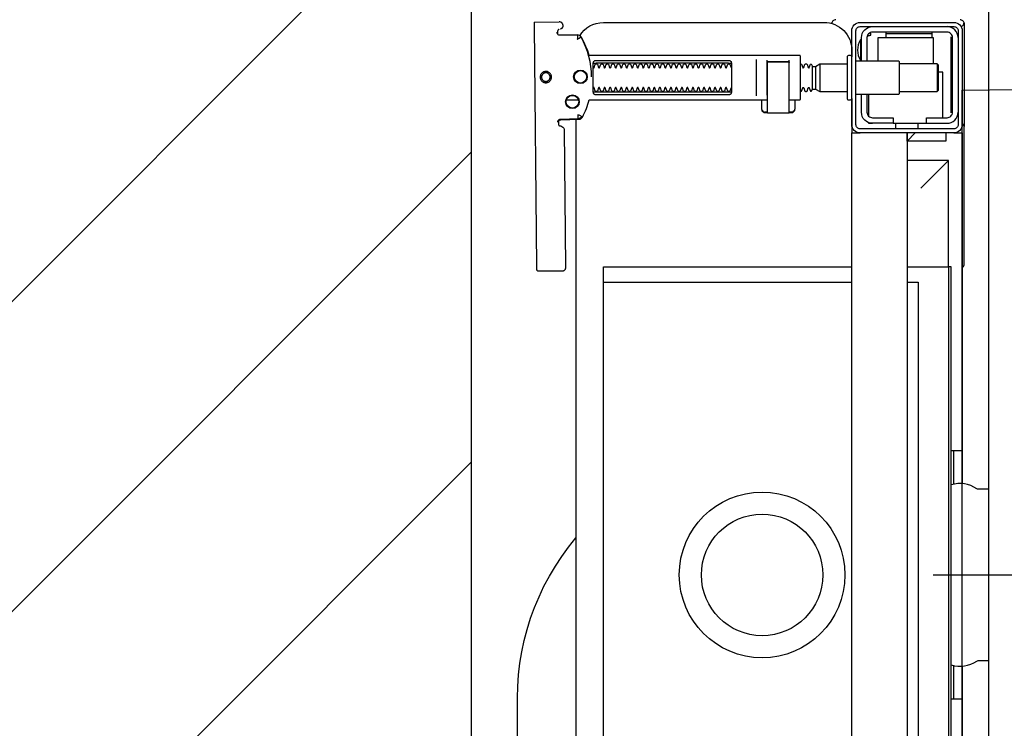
# Model space of a CAD drawing. Header units: millimetres. Extents: x 28600 to 181045, y -399112 to -163690.
# Tile 159 of 256: x 61139 to 61175, y -197689 to -197664. Entities that reach past the tile are written whole.
import ezdxf

# ---------------------------------------------------------------- set-up
doc = ezdxf.new("R2010")
doc.units = ezdxf.units.MM
doc.layers.get('0').update_dxf_attribs({"color": 8})
for name, color, linetype in [('!! 1_hatch projektowane ściany', 8, 'Continuous'), ('!! 1_PROJ Sciany', 8, 'Continuous'), ('!! 1_zabudowa GK', 8, 'Continuous'), ('!! 2_wypos-sanitarne', 8, 'Continuous')]:
    doc.layers.add(name, color=color, linetype=linetype)
doc.layers.add('!!_@ wypos sanit nd', color=8, linetype='Continuous', plot=False)

# ---------------------------------------------------------------- blocks, each defined once
blk = doc.blocks.new('A$C324a30b8')
for points in [[(0, 0.01049), (0, -0.71083)], [(0.17552, 0), (0.17692, -0.11958), (0.17797, -0.23916)], [(-0.17552, 0), (0.17552, 0)]]:
    blk.add_lwpolyline(points)
blk = doc.blocks.new('A$C4ebe9e89')
for points in [[(-0.18941, 0.17081), (-0.04454, 0.17081), (-0.04035, 0.17071), (-0.03616, 0.17042), (-0.032, 0.16993), (-0.02786, 0.16925), (-0.02376, 0.16837), (-0.0197, 0.16731), (-0.0157, 0.16606), (-0.01176, 0.16462), (-0.00789, 0.163), (-0.0041, 0.1612), (-0.0004, 0.15923), (0.0032, 0.15708), (0.00671, 0.15478), (0.0101, 0.1523), (0.01337, 0.14968)], [(0.19864, 0.1647), (0.11173, 0.16387)], [(0.20013, 0.1647), (0.20026, 0.15571)], [(0.16386, 0.15607), (0.16409, 0.15602), (0.16425, 0.15596), (0.1644, 0.15586), (0.16453, 0.15574), (0.16463, 0.1556), (0.16471, 0.15544), (0.16476, 0.15527), (0.16478, 0.1551), (0.16496, 0.14854), (0.16497, 0.14842), (0.16498, 0.14832), (0.16501, 0.14822), (0.16503, 0.14812), (0.16507, 0.14802), (0.16511, 0.14793), (0.16516, 0.14784), (0.16521, 0.14775), (0.16528, 0.14767), (0.16535, 0.14758), (0.16542, 0.14751), (0.1655, 0.14744), (0.16558, 0.14737), (0.16567, 0.14731), (0.16576, 0.14726), (0.16651, 0.14688), (0.16727, 0.14651), (0.16803, 0.14617), (0.16881, 0.14585), (0.1696, 0.14555), (0.17039, 0.14527), (0.17119, 0.14502), (0.172, 0.14478), (0.172, 0.08032)], [(0.1651, 0.14871), (0.16492, 0.1553), (0.1649, 0.15547), (0.16485, 0.15563), (0.16478, 0.15579), (0.16468, 0.15592), (0.16455, 0.15604), (0.16441, 0.15614), (0.16425, 0.15621), (0.16409, 0.15626), (0.16391, 0.15627)], [(0.19757, 0.15573), (0.19749, 0.15586), (0.19739, 0.15598), (0.19727, 0.15608), (0.19713, 0.15617), (0.19698, 0.15623), (0.19683, 0.15626), (0.19667, 0.15627), (0.19577, 0.15626)], [(0.172, 0.15305), (0.172, 0.14874)], [(0.16493, 0.14968), (-0.16477, 0.14968)], [(-0.11847, 0.04968), (-0.11847, 0.13968), (0.11153, 0.13968), (0.11153, 0.04968)], [(0.10602, 0.13968), (0.10602, 0.04968)], [(0.17483, 0.14232), (0.17483, 0.09432)], [(0.18523, 0.09432), (0.18523, 0.14232)], [(0.16811, 0.08203), (0.16776, 0.08162), (0.16776, 0.08196), (0.16779, 0.08207), (0.16786, 0.08214), (0.16797, 0.08218), (0.1681, 0.08219), (0.16822, 0.08219), (0.16842, 0.08221), (0.16887, 0.08232), (0.172, 0.08232)], [(0.16848, 0.08224), (0.16856, 0.0823), (0.16876, 0.08232)], [(0.18662, 0.08432), (0.17345, 0.08432)], [(0.16732, 0.08028), (0.16732, 0.08144), (0.16736, 0.08156), (0.16746, 0.08164), (0.16767, 0.08169)], [(0.16751, 0.08053), (0.16754, 0.08079), (0.16766, 0.08132)], [(0.17371, 0.08032), (0.18481, 0.08032), (0.18637, 0.08032)], [(0.16767, 0.07094), (0.16756, 0.07096), (0.16746, 0.07099), (0.16737, 0.07106), (0.16732, 0.0712), (0.16732, 0.07235)], [(0.16766, 0.07131), (0.16754, 0.07185), (0.16751, 0.0721)], [(0.18558, 0.07232), (0.18637, 0.07232)], [(0.172, 0.07032), (0.16887, 0.07032), (0.16842, 0.07042), (0.16831, 0.07044), (0.1682, 0.07044), (0.16806, 0.07045), (0.16795, 0.07046), (0.16783, 0.07052), (0.16776, 0.07067), (0.16776, 0.07101), (0.16811, 0.07061)], [(0.16876, 0.07032), (0.16866, 0.07032), (0.16848, 0.0704)], [(0.185, 0.06126), (0.175, 0.06126)], [(0.1759, 0.06388), (0.1841, 0.06388)], [(0.1841, 0.06282), (0.1759, 0.06282)], [(0.19963, 0.05696), (0.19976, 0.05695), (0.19988, 0.05692), (0.20001, 0.05688)], [(-0.16, 0.04668), (-0.16, 0.04968), (0.16, 0.04968), (0.16, 0.04668)], [(0.16, 0.03368), (0.16, 0.04568)], [(0.174, 0.04368), (0.16618, 0.04368)], [(0.167, 0.04412), (0.16693, 0.04403), (0.16687, 0.04393), (0.16681, 0.04381), (0.16675, 0.04368)], [(0.19499, 0.04412), (0.19506, 0.04404), (0.19512, 0.04395), (0.19517, 0.04385), (0.19521, 0.04376), (0.19525, 0.04365), (0.19528, 0.04355), (0.19531, 0.04344), (0.19533, 0.04333), (0.19535, 0.04322), (0.19537, 0.04311), (0.19538, 0.04301), (0.19539, 0.04291), (0.19538, 0.04281), (0.19547, 0.04278), (0.19557, 0.04278), (0.19568, 0.04278), (0.19578, 0.04278), (0.19589, 0.04278), (0.19613, 0.04278), (0.19616, 0.04288), (0.19615, 0.04299), (0.19613, 0.04311), (0.19609, 0.04324), (0.19605, 0.04336), (0.19594, 0.04357)], [(0.1635, 0.03468), (0.1635, 0.04218)], [(0.186, 0.04018), (0.1945, 0.04018), (0.1945, 0.02018), (0.185, 0.02018)], [(0.19591, 0.03729), (0.19602, 0.03729), (0.19616, 0.03729), (0.19632, 0.03729), (0.1965, 0.03729)], [(0.1615, 0.03368), (0.1635, 0.03368)], [(0.175, 0.03238), (0.175, 0.01872), (0.1755, 0.01822), (0.1845, 0.01822), (0.185, 0.01872), (0.185, 0.03238)], [(0.16, 0.02668), (0.157, 0.02968), (0.16, 0.02968), (-0.16, 0.02968), (-0.157, 0.02968), (-0.16, 0.02668)], [(0.10602, 0.02968), (0.10602, 0.0256), (-0.11847, 0.0256)], [(0.11153, 0.02968), (0.11153, 0.01468), (0.15, 0.01468)], [(0.14, 0.02468), (0.15, 0.01468), (0.15, 0.02968)], [(0.16, 0.01568), (0.157, 0.01568), (0.157, 0.02968)], [(0.1615, 0.02568), (0.1635, 0.02568)], [(0.1655, 0.01668), (0.182, 0.01668), (0.182, 0.01822)], [(0.185, 0.01872), (0.175, 0.01872)], [(0.1965, 0.02067), (0.19632, 0.02067), (0.19616, 0.02067), (0.19602, 0.02067), (0.19591, 0.02067)], [(-0.03305, 0.00968), (-0.16, 0.00968), (-0.16, 0.01268)], [(-0.045, 0.00968), (-0.045, 0.01368)], [(-0.045, 0.01268), (-0.03283, 0.01268)], [(0.03283, 0.01268), (0.045, 0.01268)], [(0.16, 0.01268), (0.16, 0.00968), (0.03305, 0.00968)], [(0.045, 0.01368), (0.045, 0.00968)], [(0.16722, 0.01368), (0.19467, 0.01368), (0.19478, 0.01368)], [(0.17, 0.01318), (0.17, 0.01368)], [(0.174, 0.01318), (0.174, 0.01368)]]:
    blk.add_lwpolyline(points)
for points in [[(0.16424, 0.15596), (0.16327, 0.15595), (0.16304, 0.15592), (0.16283, 0.15584), (0.16262, 0.15571), (0.16265, 0.15575), (0.16259, 0.15555), (0.16257, 0.15535, -0.157432), (0.16238, 0.15476), (0.1621, 0.15436, -0.241147), (0.16129, 0.15393), (0.1115, 0.15346), (0.11134, 0.15345), (0.11119, 0.15345), (0.11107, 0.15345), (0.11094, 0.15346), (0.11078, 0.15348), (0.11062, 0.15353), (0.11047, 0.15361), (0.11033, 0.15371), (0.11022, 0.15383), (0.11012, 0.15397), (0.11005, 0.15412), (0.11001, 0.15428), (0.11, 0.15445), (0.10995, 0.16345), (0.11023, 0.16384)], [(0.19647, 0.15658), (0.19626, 0.15656), (0.19605, 0.15648), (0.19585, 0.15635), (0.19566, 0.15614, 0.132231), (0.19551, 0.15564), (0.19546, 0.14909)], [(0.19768, 0.15528, 0.415336), (0.19869, 0.15429)], [(0.19885, 0.1543), (0.19898, 0.1543), (0.19913, 0.15431), (0.19927, 0.15434), (0.19941, 0.1544), (0.19953, 0.15447), (0.19965, 0.15456), (0.19975, 0.15466), (0.20007, 0.15512, 0.158481), (0.20026, 0.15571)], [(0.18031, 0.14393, 0.125713), (0.19466, 0.14774, 0.121439), (0.19519, 0.14823, -0.262119), (0.2, 0.13968), (0.2, 0.05968, -0.414214), (0.19, 0.04968), (0.18752, 0.04968, 0.405519), (0.188, 0.05018), (0.188, 0.05088, 0.414214), (0.1875, 0.05138), (0.1725, 0.05138, 0.414214), (0.172, 0.05088), (0.172, 0.05018, 0.405519), (0.17249, 0.04968, 0.001664), (0.15993, 0.04968)], [(0.172, 0.07232), (0.172, 0.06852, 0.414214), (0.1722, 0.06832), (0.18462, 0.06832), (0.1878, 0.06832, 0.414214), (0.188, 0.06852), (0.188, 0.14485), (0.18885, 0.1451), (0.18969, 0.14537), (0.19052, 0.14568), (0.19134, 0.146), (0.19215, 0.14635), (0.19295, 0.14672), (0.19374, 0.14712), (0.19456, 0.14756), (0.19465, 0.14762), (0.19473, 0.14768), (0.19481, 0.14775), (0.19488, 0.14782), (0.19495, 0.1479), (0.19502, 0.14799)], [(0.17647, 0.09332, 0.182836), (0.17637, 0.09341), (0.17515, 0.09381, 0.050055), (0.175, 0.09408), (0.175, 0.09436, 0.050055), (0.17515, 0.09462), (0.17637, 0.09503, 0.719897), (0.17637, 0.09541), (0.17515, 0.09581, 0.050055), (0.175, 0.09608), (0.175, 0.09636, 0.050055), (0.17515, 0.09662), (0.17637, 0.09703, 0.719897), (0.17637, 0.09741), (0.17515, 0.09781, 0.050055), (0.175, 0.09808), (0.175, 0.09836, 0.050055), (0.17515, 0.09862), (0.17637, 0.09903, 0.719897), (0.17637, 0.09941), (0.17515, 0.09981, 0.050055), (0.175, 0.10008), (0.175, 0.10036, 0.050055), (0.17515, 0.10062), (0.17637, 0.10103, 0.719897), (0.17637, 0.10141), (0.17515, 0.10181, 0.050055), (0.175, 0.10208), (0.175, 0.10236, 0.050055), (0.17515, 0.10262), (0.17637, 0.10303, 0.719897), (0.17637, 0.10341), (0.17515, 0.10381, 0.050055), (0.175, 0.10408), (0.175, 0.10436, 0.050055), (0.17515, 0.10462), (0.17637, 0.10503, 0.719897), (0.17637, 0.10541), (0.17515, 0.10581, 0.050055), (0.175, 0.10608), (0.175, 0.10636, 0.050055), (0.17515, 0.10662), (0.17637, 0.10703, 0.719897), (0.17637, 0.10741), (0.17515, 0.10781, 0.050055), (0.175, 0.10808), (0.175, 0.10836, 0.050055), (0.17515, 0.10862), (0.17637, 0.10903, 0.719897), (0.17637, 0.10941), (0.17515, 0.10981, 0.050055), (0.175, 0.11008), (0.175, 0.11036, 0.050055), (0.17515, 0.11062), (0.17637, 0.11103, 0.719897), (0.17637, 0.11141), (0.17515, 0.11181, 0.050055), (0.175, 0.11208), (0.175, 0.11236, 0.050055), (0.17515, 0.11262), (0.17637, 0.11303, 0.719897), (0.17637, 0.11341), (0.17515, 0.11381, 0.050055), (0.175, 0.11408), (0.175, 0.11436, 0.050055), (0.17515, 0.11462), (0.17637, 0.11503, 0.719897), (0.17637, 0.11541), (0.17515, 0.11581, 0.050055), (0.175, 0.11608), (0.175, 0.11636, 0.050055), (0.17515, 0.11662), (0.17637, 0.11703, 0.719897), (0.17637, 0.11741), (0.17515, 0.11781, 0.050055), (0.175, 0.11808), (0.175, 0.11836, 0.050055), (0.17515, 0.11862), (0.17637, 0.11903, 0.719897), (0.17637, 0.11941), (0.17515, 0.11981, 0.050055), (0.175, 0.12008), (0.175, 0.12036, 0.050055), (0.17515, 0.12062), (0.17637, 0.12103, 0.719897), (0.17637, 0.12141), (0.17515, 0.12181, 0.050055), (0.175, 0.12208), (0.175, 0.12236, 0.050055), (0.17515, 0.12262), (0.17637, 0.12303, 0.719897), (0.17637, 0.12341), (0.17515, 0.12381, 0.050055), (0.175, 0.12408), (0.175, 0.12436, 0.050055), (0.17515, 0.12462), (0.17637, 0.12503, 0.719897), (0.17637, 0.12541), (0.17515, 0.12581, 0.050055), (0.175, 0.12608), (0.175, 0.12636, 0.050055), (0.17515, 0.12662), (0.17637, 0.12703, 0.719897), (0.17637, 0.12741), (0.17515, 0.12781, 0.050055), (0.175, 0.12808), (0.175, 0.12836, 0.050055), (0.17515, 0.12862), (0.17637, 0.12903, 0.719897), (0.17637, 0.12941), (0.17515, 0.12981, 0.050055), (0.175, 0.13008), (0.175, 0.13036, 0.050055), (0.17515, 0.13062), (0.17637, 0.13103, 0.719897), (0.17637, 0.13141), (0.17515, 0.13181, 0.050055), (0.175, 0.13208), (0.175, 0.13236, 0.050055), (0.17515, 0.13262), (0.17637, 0.13303, 0.719897), (0.17637, 0.13341), (0.17515, 0.13381, 0.050055), (0.175, 0.13408), (0.175, 0.13436, 0.050055), (0.17515, 0.13462), (0.17637, 0.13503, 0.719897), (0.17637, 0.13541), (0.17515, 0.13581, 0.050055), (0.175, 0.13608), (0.175, 0.13636, 0.050055), (0.17515, 0.13662), (0.17637, 0.13703, 0.719897), (0.17637, 0.13741), (0.17515, 0.13781, 0.050055), (0.175, 0.13808), (0.175, 0.13836, 0.050055), (0.17515, 0.13862), (0.17637, 0.13903, 0.719897), (0.17637, 0.13941), (0.17515, 0.13981, 0.050055), (0.175, 0.14008), (0.175, 0.14036, 0.050055), (0.17515, 0.14062), (0.17637, 0.14103, 0.719897), (0.17637, 0.14141), (0.17515, 0.14181, 0.050055), (0.175, 0.14208), (0.175, 0.14236, 0.050055), (0.17515, 0.14262), (0.17637, 0.14303, 0.474594), (0.17647, 0.14332)], [(0.18353, 0.14332, 0.474594), (0.18364, 0.14303), (0.18486, 0.14262, 0.050055), (0.185, 0.14236), (0.185, 0.14208, 0.050055), (0.18486, 0.14181), (0.18364, 0.14141, 0.719897), (0.18364, 0.14103), (0.18486, 0.14062, 0.050055), (0.185, 0.14036), (0.185, 0.14008, 0.050055), (0.18486, 0.13981), (0.18364, 0.13941, 0.719897), (0.18364, 0.13903), (0.18486, 0.13862, 0.050055), (0.185, 0.13836), (0.185, 0.13808, 0.050055), (0.18486, 0.13781), (0.18364, 0.13741, 0.719897), (0.18364, 0.13703), (0.18486, 0.13662, 0.050055), (0.185, 0.13636), (0.185, 0.13608, 0.050055), (0.18486, 0.13581), (0.18364, 0.13541, 0.719897), (0.18364, 0.13503), (0.18486, 0.13462, 0.050055), (0.185, 0.13436), (0.185, 0.13408, 0.050055), (0.18486, 0.13381), (0.18364, 0.13341, 0.719897), (0.18364, 0.13303), (0.18486, 0.13262, 0.050055), (0.185, 0.13236), (0.185, 0.13208, 0.050055), (0.18486, 0.13181), (0.18364, 0.13141, 0.719897), (0.18364, 0.13103), (0.18486, 0.13062, 0.050055), (0.185, 0.13036), (0.185, 0.13008, 0.050055), (0.18486, 0.12981), (0.18364, 0.12941, 0.719897), (0.18364, 0.12903), (0.18486, 0.12862, 0.050055), (0.185, 0.12836), (0.185, 0.12808, 0.050055), (0.18486, 0.12781), (0.18364, 0.12741, 0.719897), (0.18364, 0.12703), (0.18486, 0.12662, 0.050055), (0.185, 0.12636), (0.185, 0.12608, 0.050055), (0.18486, 0.12581), (0.18364, 0.12541, 0.719897), (0.18364, 0.12503), (0.18486, 0.12462, 0.050055), (0.185, 0.12436), (0.185, 0.12408, 0.050055), (0.18486, 0.12381), (0.18364, 0.12341, 0.719897), (0.18364, 0.12303), (0.18486, 0.12262, 0.050055), (0.185, 0.12236), (0.185, 0.12208, 0.050055), (0.18486, 0.12181), (0.18364, 0.12141, 0.719897), (0.18364, 0.12103), (0.18486, 0.12062, 0.050055), (0.185, 0.12036), (0.185, 0.12008, 0.050055), (0.18486, 0.11981), (0.18364, 0.11941, 0.719897), (0.18364, 0.11903), (0.18486, 0.11862, 0.050055), (0.185, 0.11836), (0.185, 0.11808, 0.050055), (0.18486, 0.11781), (0.18364, 0.11741, 0.719897), (0.18364, 0.11703), (0.18486, 0.11662, 0.050055), (0.185, 0.11636), (0.185, 0.11608, 0.050055), (0.18486, 0.11581), (0.18364, 0.11541, 0.719897), (0.18364, 0.11503), (0.18486, 0.11462, 0.050055), (0.185, 0.11436), (0.185, 0.11408, 0.050055), (0.18486, 0.11381), (0.18364, 0.11341, 0.719897), (0.18364, 0.11303), (0.18486, 0.11262, 0.050055), (0.185, 0.11236), (0.185, 0.11208, 0.050055), (0.18486, 0.11181), (0.18364, 0.11141, 0.719897), (0.18364, 0.11103), (0.18486, 0.11062, 0.050055), (0.185, 0.11036), (0.185, 0.11008, 0.050055), (0.18486, 0.10981), (0.18364, 0.10941, 0.719897), (0.18364, 0.10903), (0.18486, 0.10862, 0.050055), (0.185, 0.10836), (0.185, 0.10808, 0.050055), (0.18486, 0.10781), (0.18364, 0.10741, 0.719897), (0.18364, 0.10703), (0.18486, 0.10662, 0.050055), (0.185, 0.10636), (0.185, 0.10608, 0.050055), (0.18486, 0.10581), (0.18364, 0.10541, 0.719897), (0.18364, 0.10503), (0.18486, 0.10462, 0.050055), (0.185, 0.10436), (0.185, 0.10408, 0.050055), (0.18486, 0.10381), (0.18364, 0.10341, 0.719897), (0.18364, 0.10303), (0.18486, 0.10262, 0.050055), (0.185, 0.10236), (0.185, 0.10208, 0.050055), (0.18486, 0.10181), (0.18364, 0.10141, 0.719897), (0.18364, 0.10103), (0.18486, 0.10062, 0.050055), (0.185, 0.10036), (0.185, 0.10008, 0.050055), (0.18486, 0.09981), (0.18364, 0.09941, 0.719897), (0.18364, 0.09903), (0.18486, 0.09862, 0.050055), (0.185, 0.09836), (0.185, 0.09808, 0.050055), (0.18486, 0.09781), (0.18364, 0.09741, 0.719897), (0.18364, 0.09703), (0.18486, 0.09662, 0.050055), (0.185, 0.09636), (0.185, 0.09608, 0.050055), (0.18486, 0.09581), (0.18364, 0.09541, 0.719897), (0.18364, 0.09503), (0.18486, 0.09462, 0.050055), (0.185, 0.09436), (0.185, 0.09408, 0.050055), (0.18486, 0.09381), (0.18364, 0.09341, 0.182836), (0.18353, 0.09332)], [(0.18575, 0.07252), (0.18575, 0.08011), (0.18572, 0.08022), (0.18564, 0.08029), (0.18555, 0.08032), (0.18565, 0.0803), (0.18573, 0.08024), (0.18577, 0.08014), (0.18577, 0.07252), (0.18574, 0.07241), (0.18567, 0.07234), (0.18547, 0.07232), (0.18558, 0.07237), (0.18564, 0.07252), (0.18564, 0.08012), (0.18557, 0.08027), (0.18547, 0.08032), (0.16743, 0.08032, 0.414214), (0.16723, 0.08012), (0.16723, 0.07252, 0.414214), (0.16743, 0.07232), (0.18547, 0.07232)], [(0.18556, 0.07232, 0.414213), (0.18576, 0.07252), (0.18575, 0.08011), (0.18575, 0.07252), (0.18572, 0.07241), (0.18565, 0.07234), (0.18555, 0.07232)], [(0.175, 0.06836), (0.175, 0.06812, -0.050055), (0.17515, 0.06786), (0.17636, 0.06745, -0.719897), (0.17636, 0.06707), (0.17515, 0.06666, -0.050055), (0.175, 0.0664), (0.175, 0.06612, -0.050055), (0.17515, 0.06586), (0.17636, 0.06545, -0.719897), (0.17636, 0.06507), (0.17515, 0.06466, -0.050055), (0.175, 0.0644), (0.1759, 0.06388), (0.1759, 0.06282), (0.175, 0.06126), (0.175, 0.05138)], [(0.185, 0.06836), (0.185, 0.06812, 0.050055), (0.18486, 0.06786), (0.18364, 0.06745, 0.719897), (0.18364, 0.06707), (0.18486, 0.06666, 0.050055), (0.185, 0.0664), (0.185, 0.06612, 0.050055), (0.18486, 0.06586), (0.18364, 0.06545, 0.719897), (0.18364, 0.06507), (0.18486, 0.06466, 0.050055), (0.185, 0.0644), (0.1841, 0.06388), (0.1841, 0.06282), (0.185, 0.06126), (0.185, 0.05138)], [(0.20011, 0.05684, 0.126559), (0.19962, 0.05693)], [(0.20099, 0.05547, 0.198909), (0.20055, 0.05654, 0.091301), (0.20011, 0.05684)], [(0.174, 0.04818), (0.174, 0.03288, 0.414214), (0.1745, 0.03238), (0.1855, 0.03238, 0.414214), (0.186, 0.03288), (0.186, 0.04818)], [(0.19375, 0.04656, 0.119096), (0.19, 0.04764, 0.119096), (0.18625, 0.04656)], [(0.19375, 0.04618), (0.19375, 0.04656), (0.18625, 0.04656), (0.18625, 0.04618), (0.1945, 0.04618, -0.414214), (0.1985, 0.04218)], [(0.16379, 0.04368), (0.1635, 0.04368), (0.1635, 0.04218, -0.414214), (0.1675, 0.04618), (0.174, 0.04618)], [(0.174, 0.04418), (0.1675, 0.04418, 0.414214), (0.1655, 0.04218), (0.1655, 0.03468), (0.1635, 0.03468), (0.1635, 0.01518, 0.414214), (0.1675, 0.01118)], [(0.1635, 0.02268), (0.1655, 0.02268), (0.1655, 0.01518, 0.414214), (0.1675, 0.01318), (0.1945, 0.01318, 0.414214), (0.1965, 0.01518), (0.1965, 0.04218, 0.414214), (0.1945, 0.04418), (0.186, 0.04418)], [(0.1945, 0.03721), (0.19515, 0.03722), (0.19542, 0.03722), (0.1956, 0.03722), (0.19567, 0.03722, 0.116465), (0.19589, 0.03728), (0.19601, 0.03733), (0.19601, 0.02063), (0.19589, 0.02068, 0.116465), (0.19567, 0.02074), (0.19542, 0.02074), (0.19515, 0.02074), (0.1945, 0.02075)], [(0.1945, 0.01118, 0.414214), (0.1985, 0.01518)], [(-0.04, 0.01368), (-0.03255, 0.01368, 0.236962), (-0.03118, 0.00443, -0.154353), (-0.031, 0.00386), (-0.031, 0), (0.031, 0), (0.031, 0.00386, -0.154353), (0.03118, 0.00443, 0.236962), (0.03256, 0.01368), (0.04, 0.01368)], [(0.11124, 0.00968), (0.11142, 0.00944), (0.11165, 0.00925), (0.11192, 0.0091), (0.1122, 0.00901), (0.1125, 0.00898), (0.1623, 0.00898, 0.326231), (0.16325, 0.00968)], [(0.1987, 0.01002, 0.000114), (0.1987, 0.01002, 0.517015), (0.20003, 0.00909), (0.19993, 0.00905), (0.19983, 0.00903), (0.19971, 0.009), (0.19958, 0.00899), (0.19948, 0.00899), (0.19903, 0.00899), (0.19841, 0.00899), (0.19771, 0.00899), (0.16428, 0.00899), (0.16393, 0.00899), (0.16357, 0.00899), (0.16323, 0.00899), (0.16294, 0.00899), (0.16269, 0.00899), (0.16249, 0.00899), (0.16237, 0.00899)], [(0.20011, 0.00912, 0.091301), (0.20055, 0.00942, 0.198909), (0.20099, 0.01048)]]:
    blk.add_lwpolyline(points, format="xyb")
for points in [[(0.18024, 0.15848), (0.18044, 0.15849), (0.18064, 0.15852), (0.18084, 0.15857), (0.18103, 0.15864), (0.18121, 0.15873), (0.18138, 0.15883), (0.18154, 0.15895), (0.18168, 0.15909), (0.18182, 0.15924), (0.18194, 0.1594), (0.18204, 0.15958), (0.18212, 0.15976), (0.18219, 0.15995), (0.18224, 0.16014), (0.18226, 0.16034), (0.18227, 0.16054), (0.18226, 0.16075), (0.18223, 0.16094), (0.18218, 0.16114), (0.18211, 0.16133), (0.18202, 0.16151), (0.18191, 0.16168), (0.18179, 0.16184), (0.18166, 0.16199), (0.18151, 0.16212), (0.18134, 0.16224), (0.18117, 0.16234), (0.18099, 0.16242), (0.1808, 0.16249), (0.1806, 0.16254), (0.1804, 0.16256), (0.1802, 0.16257), (0.18, 0.16256), (0.1798, 0.16253), (0.17961, 0.16248), (0.17942, 0.16241), (0.17924, 0.16232), (0.17907, 0.16222), (0.17891, 0.1621), (0.17876, 0.16196), (0.17863, 0.16181), (0.17851, 0.16165), (0.17841, 0.16147), (0.17832, 0.16129), (0.17826, 0.1611), (0.17821, 0.1609), (0.17818, 0.16071), (0.17818, 0.1605), (0.17819, 0.1603), (0.17822, 0.16011), (0.17827, 0.15991), (0.17834, 0.15972), (0.17843, 0.15954), (0.17853, 0.15937), (0.17865, 0.15921), (0.17879, 0.15906), (0.17894, 0.15893), (0.1791, 0.15881), (0.17928, 0.15871), (0.17946, 0.15863), (0.17965, 0.15856), (0.17984, 0.15851), (0.18004, 0.15849)], [(0.18024, 0.15897), (0.18039, 0.15898), (0.18054, 0.159), (0.18068, 0.15904), (0.18083, 0.15909), (0.18096, 0.15916), (0.18109, 0.15924), (0.18121, 0.15933), (0.18133, 0.15943), (0.18143, 0.15955), (0.18152, 0.15967), (0.18159, 0.1598), (0.18166, 0.15994), (0.18171, 0.16008), (0.18174, 0.16023), (0.18176, 0.16038), (0.18177, 0.16053), (0.18176, 0.16068), (0.18174, 0.16084), (0.1817, 0.16098), (0.18165, 0.16113), (0.18158, 0.16126), (0.1815, 0.16139), (0.18141, 0.16151), (0.1813, 0.16162), (0.18119, 0.16173), (0.18107, 0.16182), (0.18094, 0.16189), (0.1808, 0.16196), (0.18066, 0.16201), (0.18051, 0.16204), (0.18036, 0.16206), (0.18021, 0.16207), (0.18005, 0.16206), (0.1799, 0.16204), (0.17976, 0.162), (0.17961, 0.16194), (0.17948, 0.16188), (0.17935, 0.1618), (0.17923, 0.16171), (0.17911, 0.1616), (0.17901, 0.16149), (0.17892, 0.16137), (0.17885, 0.16124), (0.17878, 0.1611), (0.17873, 0.16095), (0.1787, 0.16081), (0.17868, 0.16066), (0.17867, 0.1605), (0.17868, 0.16035), (0.1787, 0.1602), (0.17874, 0.16005), (0.17879, 0.15991), (0.17886, 0.15977), (0.17894, 0.15964), (0.17903, 0.15952), (0.17914, 0.15941), (0.17925, 0.15931), (0.17937, 0.15922), (0.1795, 0.15914), (0.17964, 0.15908), (0.17978, 0.15903), (0.17993, 0.159), (0.18008, 0.15897)], [(0.16587, 0.14754), (0.16582, 0.14756), (0.16577, 0.1476), (0.16573, 0.14763), (0.16568, 0.14767), (0.16563, 0.14771), (0.16558, 0.14776), (0.16553, 0.14781), (0.16549, 0.14786), (0.16544, 0.14791), (0.1654, 0.14797), (0.16536, 0.14803), (0.16533, 0.14809), (0.16529, 0.14815), (0.16526, 0.14821), (0.16524, 0.14828), (0.16521, 0.14834), (0.16519, 0.14841), (0.16517, 0.14847), (0.16516, 0.14854), (0.16515, 0.1486), (0.16514, 0.14866), (0.16513, 0.14872), (0.16513, 0.14877), (0.16518, 0.14879), (0.16643, 0.14884), (0.16648, 0.14884), (0.16654, 0.14884), (0.16659, 0.14886), (0.16664, 0.14883), (0.16661, 0.14879), (0.16658, 0.14874), (0.16656, 0.14869), (0.16653, 0.14863), (0.16594, 0.14754)], [(0.18533, 0.14332), (0.18542, 0.14331), (0.1855, 0.1433), (0.18559, 0.14329), (0.18567, 0.14326), (0.18575, 0.14323), (0.18583, 0.14319), (0.18591, 0.14314), (0.18598, 0.14308), (0.18604, 0.14302), (0.1861, 0.14294), (0.18615, 0.14286), (0.18619, 0.14276), (0.18623, 0.14266), (0.18626, 0.14255), (0.18627, 0.14243), (0.18628, 0.14232), (0.18628, 0.09432), (0.18627, 0.0942), (0.18626, 0.09409), (0.18623, 0.09398), (0.18619, 0.09387), (0.18615, 0.09378), (0.1861, 0.09369), (0.18604, 0.09362), (0.18598, 0.09355), (0.18591, 0.09349), (0.18583, 0.09344), (0.18575, 0.0934), (0.18567, 0.09337), (0.18559, 0.09335), (0.1855, 0.09333), (0.18542, 0.09332), (0.18533, 0.09332), (0.17475, 0.09332), (0.17466, 0.09332), (0.17457, 0.09333), (0.17449, 0.09335), (0.1744, 0.09337), (0.17432, 0.0934), (0.17424, 0.09344), (0.17416, 0.09349), (0.17409, 0.09355), (0.17403, 0.09362), (0.17397, 0.09369), (0.17392, 0.09378), (0.17387, 0.09387), (0.17384, 0.09398), (0.17381, 0.09409), (0.17379, 0.0942), (0.17379, 0.09432), (0.17379, 0.14232), (0.17379, 0.14243), (0.17381, 0.14255), (0.17384, 0.14266), (0.17387, 0.14276), (0.17392, 0.14286), (0.17397, 0.14294), (0.17403, 0.14302), (0.17409, 0.14308), (0.17416, 0.14314), (0.17424, 0.14319), (0.17432, 0.14323), (0.1744, 0.14326), (0.17449, 0.14329), (0.17457, 0.1433), (0.17466, 0.14331), (0.17475, 0.14332)], [(-0.11847, 0.01368), (0.11153, 0.01368), (0.11153, 0.01468), (-0.11847, 0.01468)]]:
    blk.add_lwpolyline(points, close=True)
for points in [[(0.19546, 0.14908), (0.19546, 0.14908), (0.19546, 0.14908), (0.19546, 0.14909), (0.19546, 0.14909), (0.19546, 0.14909), (0.19546, 0.14909), (0.19546, 0.14909), (0.19546, 0.14909), (0.19546, 0.14909), (0.19546, 0.14909), (0.19546, 0.14909), (0.19546, 0.14909), (0.19546, 0.14909), (0.19546, 0.14909), (0.19546, 0.14909), (0.19546, 0.14909), (0.19546, 0.14909), (0.19546, 0.14909), (0.19546, 0.14909), (0.19546, 0.14908), (0.19546, 0.14908), (0.19546, 0.14908), (0.19546, 0.14908), (0.19546, 0.14908), (0.19546, 0.14908), (0.19546, 0.14908), (0.19546, 0.14908), (0.19546, 0.14908), (0.19546, 0.14908), (0.19546, 0.14908), (0.19546, 0.14908), (0.19546, 0.14908), (0.19546, 0.14908), (0.19546, 0.14908), (0.19546, 0.14908), (0.19546, 0.14908), (0.19546, 0.14909), (0.19545, 0.14909), (0.19545, 0.14909), (0.19545, 0.14909), (0.19545, 0.14909), (0.19545, 0.14909), (0.19545, 0.14909), (0.19545, 0.14909), (0.19545, 0.14909), (0.19544, 0.14909), (0.19544, 0.14908), (0.19544, 0.14908), (0.19544, 0.14908), (0.19544, 0.14908), (0.19543, 0.14908), (0.19543, 0.14908), (0.19543, 0.14908), (0.19543, 0.14908), (0.19543, 0.14908), (0.19543, 0.14908), (0.19543, 0.14908), (0.19542, 0.14908), (0.19542, 0.14908), (0.19542, 0.14908), (0.19542, 0.14908), (0.19542, 0.14908), (0.19541, 0.14908), (0.19541, 0.14908), (0.19541, 0.14908), (0.19541, 0.14908), (0.19541, 0.14908), (0.1954, 0.14908), (0.1954, 0.14908), (0.1954, 0.14908), (0.19539, 0.14908), (0.19539, 0.14908), (0.19538, 0.14909), (0.19537, 0.14909), (0.19537, 0.14909), (0.19536, 0.14909), (0.19536, 0.14909), (0.19536, 0.14909), (0.19535, 0.14909), (0.19535, 0.14909), (0.19534, 0.14909), (0.19534, 0.14909), (0.19533, 0.14909), (0.19533, 0.14909), (0.19532, 0.14909), (0.19531, 0.14909), (0.19531, 0.14909), (0.1953, 0.14909), (0.19529, 0.14909), (0.19529, 0.14909), (0.19528, 0.14909), (0.19527, 0.14909), (0.19527, 0.14909), (0.19526, 0.14909), (0.19525, 0.14909), (0.19524, 0.14909), (0.19524, 0.14909), (0.19523, 0.14909), (0.19522, 0.14909), (0.19521, 0.14909), (0.1952, 0.14909), (0.19519, 0.14909), (0.19518, 0.14909), (0.19517, 0.14909), (0.19516, 0.14909), (0.19516, 0.14909), (0.19515, 0.14909), (0.19514, 0.14909), (0.19513, 0.14909), (0.19512, 0.14909), (0.19511, 0.14909), (0.1951, 0.14909), (0.19508, 0.14909), (0.19507, 0.14909), (0.19506, 0.14909), (0.19505, 0.14909), (0.19504, 0.14909), (0.19503, 0.14909), (0.19502, 0.14909), (0.19501, 0.14909), (0.195, 0.14909), (0.19499, 0.14909), (0.19497, 0.14909), (0.19496, 0.14909), (0.19495, 0.14909), (0.19494, 0.1491), (0.19493, 0.1491), (0.19491, 0.1491), (0.1949, 0.1491), (0.19489, 0.1491), (0.19488, 0.1491), (0.19486, 0.1491), (0.19485, 0.1491), (0.19484, 0.1491), (0.19483, 0.1491), (0.19481, 0.1491), (0.19469, 0.1491), (0.19464, 0.1491), (0.19459, 0.1491), (0.19456, 0.1491), (0.19453, 0.1491), (0.19451, 0.1491), (0.19448, 0.1491), (0.19446, 0.1491), (0.19443, 0.1491), (0.19441, 0.1491), (0.19438, 0.1491), (0.19435, 0.1491), (0.19433, 0.1491), (0.19431, 0.1491), (0.19428, 0.1491), (0.19427, 0.1491), (0.19426, 0.1491), (0.19423, 0.1491), (0.19422, 0.1491), (0.19421, 0.1491), (0.1942, 0.1491), (0.19418, 0.1491), (0.19418, 0.1491), (0.19417, 0.1491), (0.19417, 0.1491), (0.19416, 0.1491), (0.19416, 0.1491), (0.19415, 0.14911), (0.19414, 0.14911), (0.19414, 0.14911), (0.19413, 0.14911), (0.19413, 0.14911), (0.19412, 0.14911), (0.19412, 0.14911), (0.19412, 0.14911), (0.19411, 0.14911), (0.19411, 0.1491), (0.1941, 0.1491), (0.1941, 0.1491), (0.1941, 0.1491), (0.19409, 0.1491), (0.19409, 0.1491), (0.19409, 0.1491), (0.19409, 0.1491), (0.19408, 0.1491), (0.19408, 0.1491), (0.19408, 0.1491), (0.19407, 0.1491), (0.19407, 0.1491), (0.19406, 0.1491), (0.19406, 0.1491), (0.19406, 0.1491), (0.19406, 0.1491), (0.19405, 0.1491), (0.19405, 0.1491), (0.19405, 0.1491), (0.19405, 0.14911), (0.19404, 0.14911), (0.19404, 0.14911), (0.19404, 0.14911), (0.19403, 0.14911), (0.19403, 0.14911), (0.19402, 0.14912), (0.19402, 0.14912), (0.19402, 0.14912), (0.19401, 0.14912), (0.19401, 0.14912), (0.19401, 0.14912), (0.194, 0.14912), (0.194, 0.14912), (0.194, 0.14912), (0.194, 0.14912), (0.194, 0.14912), (0.194, 0.14912), (0.194, 0.14912), (0.19399, 0.14912), (0.19399, 0.14912), (0.19399, 0.14912), (0.19399, 0.14912), (0.19399, 0.14912), (0.19399, 0.14912), (0.19398, 0.14912), (0.19398, 0.14912), (0.19398, 0.14911), (0.19398, 0.14911), (0.19398, 0.14911), (0.19398, 0.14911), (0.19397, 0.14911), (0.19397, 0.14911), (0.19397, 0.1491), (0.19397, 0.1491), (0.19397, 0.1491), (0.19397, 0.1491), (0.19397, 0.1491), (0.19397, 0.14909), (0.19397, 0.14909), (0.19397, 0.14909), (0.19397, 0.14909), (0.19397, 0.14908), (0.19397, 0.14908), (0.19397, 0.14908), (0.19397, 0.14908), (0.19397, 0.14908), (0.19397, 0.14907), (0.19397, 0.14907), (0.19397, 0.14907), (0.19397, 0.14907), (0.19397, 0.14907), (0.19398, 0.14906), (0.19398, 0.14906), (0.19398, 0.14906), (0.19398, 0.14906), (0.19398, 0.14906), (0.19398, 0.14905), (0.19399, 0.14905), (0.19399, 0.14905), (0.19399, 0.14905), (0.194, 0.14904), (0.194, 0.14904), (0.19401, 0.14903), (0.19401, 0.14903), (0.19401, 0.14903), (0.19402, 0.14902), (0.19402, 0.14902), (0.19402, 0.14902), (0.19403, 0.14901), (0.19403, 0.14901), (0.19403, 0.14901), (0.19403, 0.149), (0.19403, 0.149), (0.19403, 0.149), (0.19404, 0.14899), (0.19404, 0.14899), (0.19404, 0.14899), (0.19404, 0.14899), (0.19404, 0.14898), (0.19404, 0.14898), (0.19404, 0.14898), (0.19405, 0.14897), (0.19405, 0.14897), (0.19405, 0.14897), (0.19405, 0.14896), (0.19405, 0.14896), (0.19406, 0.14895), (0.19406, 0.14895), (0.19406, 0.14895), (0.19406, 0.14894), (0.19407, 0.14894), (0.19407, 0.14893), (0.19407, 0.14893), (0.19408, 0.14892), (0.19408, 0.14891), (0.19409, 0.1489), (0.19409, 0.14889), (0.1941, 0.14888), (0.1941, 0.14887), (0.19411, 0.14886), (0.19412, 0.14884), (0.19414, 0.14881), (0.19416, 0.14877), (0.19418, 0.14873), (0.19419, 0.14871), (0.1942, 0.1487), (0.19421, 0.14868), (0.19422, 0.14866), (0.19423, 0.14864), (0.19434, 0.14845), (0.19435, 0.14844), (0.19435, 0.14842), (0.19436, 0.1484), (0.19437, 0.14839), (0.19438, 0.14837), (0.19439, 0.14836), (0.1944, 0.14834), (0.19441, 0.14832), (0.19441, 0.14831), (0.19442, 0.14829), (0.19443, 0.14828), (0.19444, 0.14826), (0.19445, 0.14825), (0.19446, 0.14823), (0.19446, 0.14822), (0.19447, 0.14821), (0.19448, 0.14819), (0.19449, 0.14818), (0.19449, 0.14816), (0.1945, 0.14815), (0.19451, 0.14814), (0.19452, 0.14813), (0.19452, 0.14811), (0.19453, 0.1481), (0.19454, 0.14809), (0.19454, 0.14808), (0.19455, 0.14806), (0.19456, 0.14805), (0.19456, 0.14804), (0.19457, 0.14803), (0.19457, 0.14802), (0.19458, 0.14801), (0.19458, 0.148), (0.19459, 0.14799), (0.1946, 0.14798), (0.1946, 0.14797), (0.19461, 0.14796), (0.19461, 0.14795), (0.19462, 0.14794), (0.19462, 0.14793), (0.19463, 0.14792), (0.19463, 0.14791), (0.19463, 0.1479), (0.19464, 0.1479), (0.19464, 0.14789), (0.19465, 0.14788), (0.19465, 0.14787), (0.19465, 0.14787), (0.19466, 0.14786), (0.19466, 0.14785), (0.19466, 0.14785), (0.19467, 0.14784), (0.19467, 0.14784), (0.19467, 0.14783), (0.19468, 0.14783), (0.19468, 0.14782), (0.19468, 0.14782), (0.19468, 0.14782), (0.19468, 0.14781), (0.19468, 0.14781), (0.19468, 0.14781), (0.19468, 0.14781), (0.19469, 0.14781), (0.19469, 0.1478), (0.19469, 0.1478), (0.19469, 0.1478), (0.19469, 0.1478), (0.19469, 0.1478), (0.19469, 0.1478), (0.19469, 0.1478), (0.19469, 0.14779), (0.19469, 0.14779), (0.19469, 0.14779), (0.19469, 0.14779), (0.19469, 0.14779), (0.19469, 0.14779), (0.19469, 0.14779), (0.19469, 0.14779), (0.19469, 0.14779), (0.19469, 0.14779), (0.19469, 0.14779), (0.19469, 0.14779), (0.19469, 0.14779), (0.19469, 0.14779), (0.19469, 0.14779), (0.19469, 0.14779), (0.19469, 0.14778), (0.19469, 0.14778), (0.19469, 0.14778), (0.19469, 0.14778), (0.19469, 0.14778), (0.19469, 0.14778), (0.19469, 0.14778), (0.19469, 0.14778), (0.19469, 0.14778), (0.19469, 0.14778), (0.19469, 0.14778), (0.19469, 0.14778), (0.19469, 0.14778), (0.19469, 0.14778), (0.19469, 0.14778), (0.19469, 0.14778), (0.19469, 0.14778), (0.19469, 0.14778), (0.19469, 0.14778), (0.19469, 0.14778), (0.19469, 0.14778), (0.19469, 0.14778), (0.19469, 0.14778), (0.19469, 0.14778), (0.1947, 0.14778, 0.269557)], [(0.16, 0.01268), (0.16, 0.04668, -0.414214), (0.163, 0.04968), (0.197, 0.04968, -0.414214), (0.2, 0.04668), (0.2, 0.01268, -0.414214), (0.197, 0.00968), (0.163, 0.00968, -0.414214)], [(0.1985, 0.04668), (0.1985, 0.01268, -0.414214), (0.197, 0.01118), (0.163, 0.01118, -0.414214), (0.1615, 0.01268), (0.1615, 0.04668, -0.414214), (0.163, 0.04818), (0.197, 0.04818, -0.414214)]]:
    blk.add_lwpolyline(points, format="xyb", close=True)
for centre, radius in [((0.17129, 0.1509), 0.00247), ((0.17129, 0.15089), 0.00227), ((0.18031, 0.14798), 0.00247), ((0.18031, 0.14798), 0.00227), ((0, 0.08218), 0.03), ((0, 0.08218), 0.022)]:
    blk.add_circle(centre, radius)
for centre, major_axis, ratio, start_param, end_param in [((0.19863, 0.16469), (0.0015, 0.00001), 0.008666, 0.000034, 1.564556), ((0.11145, 0.16346), (-0.0015, -0.00001), 0.008666, 6.276938, 6.283143), ((0.11173, 0.16385), (0.0015, 0.00001), 0.008666, 1.564549, 3.135353), ((0.16326, 0.15695), (0.00001, -0.001), 0.006244, 0, 0.008667), ((0.19846, 0.15618), (-0.000892, -0.000453), 0.001081, 6.273741, 6.283185), ((0.19868, 0.15529), (-0.001, -0.00001), 0.00236, 6.276941, 6.283185), ((0.19849, 0.1543), (0.000501, 0.000005), 0.008666, 5.12776, 5.491123), ((0.19868, 0.15529), (0.000013, -0.001), 0.403131, 6.273715, 6.283185), ((0.19883, 0.1553), (0.000018, -0.001), 0.702652, 6.271005, 6.283185), ((0.19876, 0.15569), (0.0015, 0.00002), 0.011557, 6.27692, 6.283202), ((0.17484, 0.14232), (0, 0.001), 0.006244, 0, 1.570796), ((0.18031, 0.14443), (0.000005, -0.0005), 0.006244, 0, 0.008667), ((0.18524, 0.14232), (0, -0.001), 0.006244, 3.141593, 4.712389), ((0.17484, 0.09432), (0, -0.001), 0.006244, 4.712389, 6.283185), ((0.18524, 0.09432), (0, -0.001), 0.006244, 4.712389, 6.283185), ((0.16768, 0.08149), (-0.000013, 0.0002), 0.199357, 6.276703, 6.276744), ((0.16768, 0.07114), (-0.000013, -0.0002), 0.199357, 0.006339, 0.00638)]:
    blk.add_ellipse(centre, major_axis=major_axis, ratio=ratio, start_param=start_param, end_param=end_param)

msp = doc.modelspace()

# ---------------------------------------------------------------- hatches: boundary and pattern name
at = {"layer": '!! 1_hatch projektowane ściany'}
h = msp.add_hatch(dxfattribs=at)
h.set_pattern_fill('ANSI31', color=256, scale=2.5)
h.set_pattern_definition([(45, (0, -1.54), (-5.61266008, 5.61266008), [])])
h.paths.add_polyline_path([(61399.56735, -197845.62813), (61399.56735, -197833.62813), (61155.43682, -197833.62813), (61155.43682, -197623.62813), (61399.56735, -197624.50331), (61399.56735, -197611.62813), (61147.43682, -197611.62813), (61147.43682, -197546.87813), (61135.43682, -197546.87813), (61135.43682, -197910.37813), (61147.43682, -197910.37813), (61147.43682, -197845.62813)])

# ---------------------------------------------------------------- linework, layer by layer
msp.add_lwpolyline([(61399.56735, -197845.62813), (61399.56735, -197833.62813), (61155.43682, -197833.62813), (61155.43682, -197623.62813), (61399.56735, -197624.50331), (61399.56735, -197611.62813), (61147.43682, -197611.62813), (61147.43682, -197546.87813), (61135.43682, -197546.87813), (61135.43682, -197910.37813), (61147.43682, -197910.37813), (61147.43682, -197845.62813)], close=True, dxfattribs=at)
at = {"layer": '!! 1_PROJ Sciany'}
msp.add_lwpolyline([(61155.43682, -197833.62813), (61155.43682, -197623.62813), (61399.56735, -197623.62813)], dxfattribs=at)
at = {"layer": '!! 1_zabudowa GK'}
msp.add_lwpolyline([(61174.18682, -197833.62813), (61174.18682, -197623.62813)], dxfattribs=at)

# ---------------------------------------------------------------- block references
at = {"layer": '!! 2_wypos-sanitarne', "xscale": 100, "yscale": 100, "zscale": 100, "rotation": 89.99999999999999}
msp.add_blockref('A$C324a30b8', (61173.21882, -197683.62767), dxfattribs=at)
at = {"layer": '!!_@ wypos sanit nd', "xscale": 100, "yscale": 100, "zscale": 100, "rotation": 89.99999999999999}
msp.add_blockref('A$C4ebe9e89', (61174.18682, -197683.62767), dxfattribs=at)

doc.saveas('drawing.dxf')
